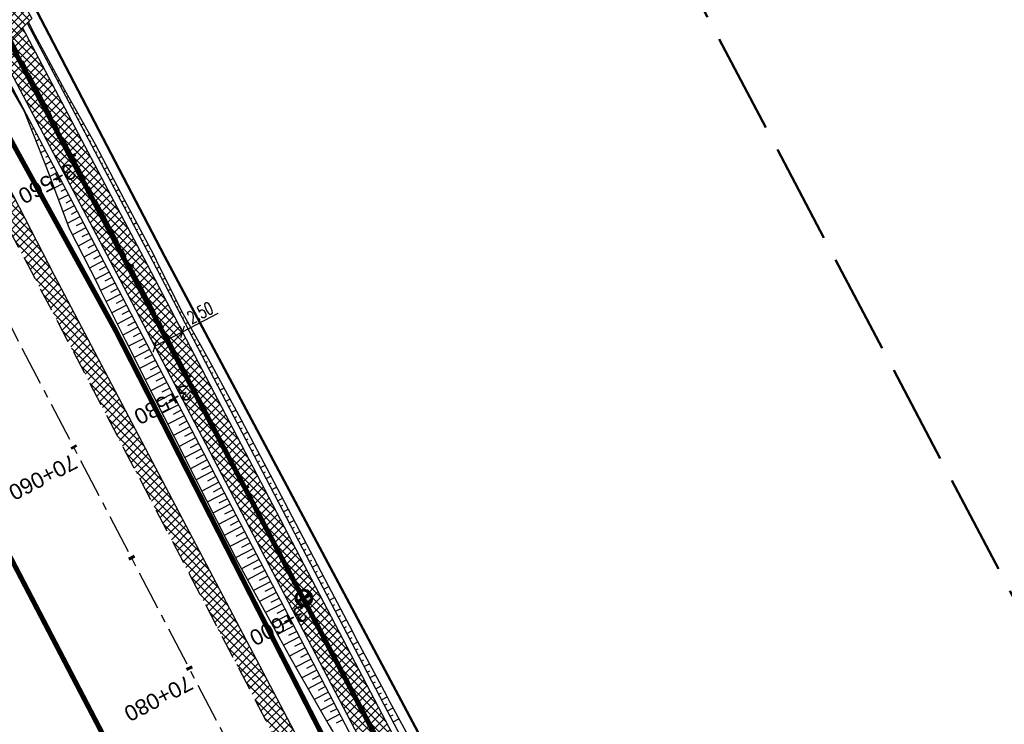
# Model space of a CAD drawing. Header units: metres. Extents: x 7529615 to 7533751, y 5721195 to 5727898.
# Tile 25 of 138: x 7531371 to 7531450, y 5724609 to 5724665. Entities that reach past the tile are written whole.
import ezdxf

# ---------------------------------------------------------------- set-up
doc = ezdxf.new("R2010")
doc.units = ezdxf.units.M
doc.header["$PDMODE"] = 1
doc.header["$PDSIZE"] = 0.3
for name, pattern in [('CENTER', [50.8, 31.75, -6.35, 6.35, -6.35]), ('CENTER2', [28.575, 19.05, -3.175, 3.175, -3.175]), ('HIDDEN', [9.525, 6.35, -3.175]), ('L_0_09', [2.5, 2, -0.5])]:
    doc.linetypes.add(name, pattern=pattern)
for name, color, linetype in [('C-DROGI-SYTUACJA-ETYKIETY', 7, 'Continuous'), ('D-hatch-pobocza', 131, 'Continuous'), ('D-hatch-zjazdy-BA', 244, 'Continuous'), ('D-pobocza', 60, 'Continuous'), ('D-rowy', 160, 'Continuous'), ('D-skarpa', 2, 'Continuous'), ('D-skarpa-kreskowanie', 2, 'Continuous'), ('D-wymiary', 1, 'Continuous')]:
    doc.layers.add(name, color=color, linetype=linetype)
for name, color, linetype, lineweight, true_color in [('D-hatch-ciag-pieszo-rowerowy', 7, 'Continuous', 13, 0xff9f80), ('D-linia-podzialowa-ZRID', 7, 'Continuous', 50, 0x40ff00), ('zakres-mdcp', 7, 'L_0_09', 50, 0xff05ff)]:
    doc.layers.add(name, color=color, linetype=linetype, lineweight=lineweight, true_color=true_color)
for name, color, linetype, lineweight in [('D-krawędzie', 3, 'Continuous', 30), ('D-obrzeża', 2, 'Continuous', 30), ('D-oś', 2, 'CENTER', 30), ('D-pas-drogowy', 7, 'HIDDEN', 50), ('D-zjazdy', 202, 'Continuous', 30)]:
    doc.layers.add(name, color=color, linetype=linetype, lineweight=lineweight)
doc.layers.add('poprzeczki', color=7, linetype='Continuous', true_color=0x0000c7)
doc.styles.add('DIMTEXT', font='simplex.shx', dxfattribs={"width": 0.7})
doc.styles.get("Standard").update_dxf_attribs({"font": 'arial.ttf'})
doc.dimstyles.new('500', dxfattribs={"dimtxt": 1, "dimasz": 0.7, "dimexe": 0.2, "dimexo": 0.5, "dimgap": 0.2, "dimtad": 1, "dimrnd": 0.005, "dimzin": 0, "dimdsep": 46, "dimtxsty": 'DIMTEXT', "dimblk": 'ARCHTICK', "dimcen": 0, "dimclrd": 256, "dimclre": 256, "dimclrt": 2, "dimadec": 5, "dimazin": 0, "dimtfac": 1, "dimtofl": 0, "dimtmove": 0, "dimatfit": 3, "dimfxl": 1, "dimtolj": 1, "dimtzin": 0, "dimlwd": -1, "dimlwe": -1, "dimarcsym": 0})
pattern_1 = [(45, (0.88535, 0.46493), (-0.33675960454, 0.33675960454), []), (135, (0.88535, 0.46493), (-0.33675960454, -0.33675960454), [])]

# ---------------------------------------------------------------- blocks, each defined once
blk = doc.blocks.new('AeccTickLine')
at = {"color": 0, "linetype": 'ByBlock', "lineweight": -2}
blk.add_line((0, 1), (0, -1), dxfattribs=at)
blk = doc.blocks.new('_ArchTick')
at = {"color": 0, "linetype": 'ByBlock', "const_width": 0.15}
blk.add_lwpolyline([(-0.5, -0.5), (0.5, 0.5)], dxfattribs=at)
blk = doc.blocks.new('*D94')
at = {"layer": 'D-wymiary', "linetype": 'ByBlock', "transparency": 16777216}
for p, q in [((7531383.977, 5724640.032), (7531386.843, 5724641.529)), ((7531383.745, 5724640.476), (7531383.884, 5724640.21)), ((7531381.761, 5724638.875), (7531383.977, 5724640.032)), ((7531381.529, 5724639.318), (7531381.668, 5724639.052))]:
    blk.add_line(p, q, dxfattribs=at)
at = {"layer": 'Defpoints', "color": 0, "linetype": 'ByBlock', "transparency": 16777216}
for p in [(7531383.977, 5724640.032), (7531383.977, 5724640.032), (7531381.761, 5724638.875)]:
    blk.add_point(p, dxfattribs=at)
at = {"layer": 'D-wymiary', "linetype": 'ByBlock', "transparency": 16777216, "xscale": 0.6999999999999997, "yscale": 0.6999999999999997, "zscale": 0.6999999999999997}
for p, rotation in [((7531383.977, 5724640.032), 27.57609686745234), ((7531381.761, 5724638.875), 207.5760968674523)]:
    blk.add_blockref('_ArchTick', p, dxfattribs=dict(at, rotation=rotation))
at = {"layer": 'D-wymiary', "color": 2, "linetype": 'ByBlock', "transparency": 16777216, "insert": (7531385.396, 5724641.563), "char_height": 1, "attachment_point": 5, "rotation": 27.5761, "style": 'DIMTEXT'}
blk.add_mtext('\\A1;2.50', dxfattribs=at)
blk = doc.blocks.new('kilometraz')
at = {"linetype": 'ByBlock', "lineweight": -2}
blk.add_hatch(color=0, dxfattribs=at).paths.add_polyline_path([(0, -0.28125, 0.41421356), (0.28125, 0, 0.41421356), (0, 0.28125)])
at = {"color": 0, "linetype": 'ByBlock', "lineweight": -2}
blk.add_line((0, 0.28125), (0, -0.28125), dxfattribs=at)
blk.add_circle((0, 0), 0.28125, dxfattribs=at)

msp = doc.modelspace()

# ---------------------------------------------------------------- hatches: boundary and pattern name
at = {"layer": 'D-hatch-ciag-pieszo-rowerowy'}
h = msp.add_hatch(dxfattribs=at)
h.set_pattern_fill('ANSI37', color=256, scale=0.15, style=0)
h.set_pattern_definition(pattern_1)
h.paths.add_polyline_path([(7531426.003, 5724559.81), (7531399.692, 5724609.942), (7531381.172, 5724645.403), (7531371.149, 5724664.426), (7531369.294, 5724662.583), (7531378.958, 5724644.242), (7531397.477, 5724608.783), (7531423.79, 5724558.646), (7531445.036, 5724518.378), (7531473.71, 5724463.87), (7531482.589, 5724446.952), (7531484.87, 5724447.986), (7531475.922, 5724465.034), (7531447.248, 5724519.543)])
at = {"layer": 'D-hatch-pobocza'}
h = msp.add_hatch(dxfattribs=at)
h.set_pattern_fill('ANSI37', color=256, scale=0.15, style=0)
h.set_pattern_definition([(45, (0, 0), (-0.33675960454, 0.33675960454), []), (135, (0, 0), (-0.33675960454, -0.33675960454), [])])
h.paths.add_polyline_path([(7531410.67, 5724574.2), (7531398.06, 5724598.28), (7531373.71, 5724644.55), (7531366.184, 5724659.134), (7531365.969, 5724658.886), (7531365.498, 5724656.917), (7531373.645, 5724641.454), (7531392.162, 5724605.999), (7531418.48, 5724555.853), (7531439.727, 5724515.582), (7531476.36, 5724446.19), (7531478.829, 5724445.626), (7531467.27, 5724466.87), (7531457.65, 5724485.09), (7531437.94, 5724521.98), (7531423.89, 5724548.61)])
at = {"layer": 'D-hatch-zjazdy-BA'}
h = msp.add_hatch(dxfattribs=at)
h.set_pattern_fill('ANSI37', color=256, scale=0.15, style=0)
h.set_pattern_definition(pattern_1)
h.paths.add_polyline_path([(7531369.294, 5724662.583), (7531371.881, 5724665.153), (7531370.201, 5724668.22), (7531367.377, 5724666.221)])

# ---------------------------------------------------------------- linework, layer by layer
at = {"layer": 'D-krawędzie', "linetype": 'HIDDEN', "ltscale": 0.3, "flags": 128}
msp.add_lwpolyline([(7530572.01, 5726166.06), (7530620.381, 5726072.761), (7530641.555, 5726032.008), (7530660.961, 5725995.07), (7530689.128, 5725941.54), (7530707.336, 5725907.032), (7530725.256, 5725873.093), (7530743.97, 5725837.654), (7530770.527, 5725787.119), (7530787.864, 5725754.267), (7530809.898, 5725712.542), (7530824.739, 5725684.389), (7530840.856, 5725653.693), (7530860.675, 5725616.154), (7530865.283, 5725607.394), (7530878.05, 5725583.08), (7530918.172, 5725507.178), (7530950.163, 5725446.305), (7530993.419, 5725364.265), (7531022.766, 5725308.719), (7531053.81, 5725249.872), (7531081.166, 5725197.875), (7531103.902, 5725154.541), (7531128.123, 5725108.448), (7531149.3, 5725068.25), (7531167.38, 5725033.767), (7531197.165, 5724976.988), (7531228.151, 5724918.034), (7531253.153, 5724870.491), (7531286.796, 5724806.654), (7531306.74, 5724768.665), (7531335.094, 5724714.652), (7531357.319, 5724672.439), (7531373.645, 5724641.454), (7531392.162, 5724605.999), (7531418.48, 5724555.853), (7531439.727, 5724515.582), (7531468.399, 5724461.077), (7531491.782, 5724416.528), (7531531.99, 5724339.833), (7531557.227, 5724291.659), (7531569.852, 5724267.577), (7531591.376, 5724226.548), (7531610.004, 5724191.103), (7531616.883, 5724177.999), (7531629.985, 5724153.025), (7531641.007, 5724132.022), (7531664.906, 5724087.617), (7531677.644, 5724064.786), (7531683.112, 5724054.988), (7531686.753, 5724048.18), (7531695.448, 5724031.697), (7531703.749, 5724015.917), (7531709.214, 5724005.514), (7531719.389, 5723986.147), (7531726.295, 5723973), (7531732.741, 5723960.736), (7531735.13, 5723956.19)], dxfattribs=at)
at = {"layer": 'D-linia-podzialowa-ZRID', "color": 12, "ltscale": 15, "true_color": 0xc70000}
msp.add_lwpolyline([(7531170.59, 5725055.606), (7531170.59, 5725055.606), (7531173.733, 5725044.081), (7531215.342, 5724964.86), (7531238.054, 5724921.685), (7531262.39, 5724875.283), (7531295.587, 5724811.266), (7531348.488, 5724712.363), (7531363.741, 5724682.684), (7531366.987, 5724675.865), (7531382.541, 5724646.111), (7531401.299, 5724610.875), (7531428.965, 5724558.862), (7531449.111, 5724520.398), (7531477.293, 5724465.831), (7531500.996, 5724421.113), (7531512.122, 5724400.549), (7531513.782, 5724396.757), (7531513.782, 5724396.757)], dxfattribs=at)
at = {"layer": 'D-obrzeża'}
msp.add_lwpolyline([(7531162.547, 5725061.318), (7531165.882, 5725054.959, -0.068574), (7531167.27, 5725051.106), (7531167.915, 5725048.068, 0.068789), (7531170.704, 5725040.34), (7531202.515, 5724979.795), (7531233.696, 5724920.95), (7531258.824, 5724873.473), (7531292.225, 5724809.507), (7531312.052, 5724771.454), (7531340.423, 5724719.339, -0.00902), (7531345.426, 5724709.741), (7531362.629, 5724675.233), (7531378.958, 5724644.242), (7531397.477, 5724608.783), (7531423.79, 5724558.646), (7531445.036, 5724518.378), (7531473.71, 5724463.87), (7531497.095, 5724419.316), (7531505.905, 5724402.511, -0.033171), (7531508.586, 5724396.451), (7531511.248, 5724389.164)], format="xyb", dxfattribs=at)
msp.add_lwpolyline([(7531484.87, 5724447.986), (7531475.922, 5724465.034), (7531447.248, 5724519.543), (7531426.003, 5724559.81), (7531399.692, 5724609.942), (7531381.172, 5724645.403), (7531371.149, 5724664.426)], dxfattribs=at)
at = {"layer": 'D-oś', "linetype": 'CENTER2', "lineweight": 35, "ltscale": 0.2}
msp.add_lwpolyline([(7531156.869, 5725074.83), (7531166.993, 5725055.55, -0.068732), (7531168.479, 5725051.432), (7531169.1, 5725048.503, 0.068783), (7531171.89, 5725040.776), (7531203.621, 5724980.378), (7531234.8, 5724921.535), (7531259.931, 5724874.055), (7531293.333, 5724810.086), (7531313.16, 5724772.033), (7531341.529, 5724719.923, -0.009023), (7531346.533, 5724710.322), (7531363.735, 5724675.815), (7531380.065, 5724644.823), (7531398.584, 5724609.363), (7531424.897, 5724559.228), (7531446.142, 5724518.961), (7531474.816, 5724464.452), (7531498.201, 5724419.897)], format="xyb", dxfattribs=at)
at = {"layer": 'D-oś', "ltscale": 0.1}
msp.add_lwpolyline([(7531488.683, 5724414.901), (7531465.302, 5724459.448), (7531436.63, 5724513.951), (7531415.383, 5724554.223), (7531389.061, 5724604.375), (7531370.545, 5724639.828), (7531354.222, 5724670.808), (7531331.996, 5724713.024), (7531303.641, 5724767.038), (7531283.699, 5724805.024), (7531250.055, 5724868.862), (7531225.053, 5724916.406), (7531194.065, 5724975.362), (7531164.28, 5725032.142), (7531146.202, 5725066.622)], dxfattribs=at)
at = {"layer": 'D-pas-drogowy', "ltscale": 0.2, "flags": 128}
msp.add_lwpolyline([(7531633.019, 5724182.834, 0.4, 0.4, 0), (7531617.559, 5724211.608, 0.4, 0.4, 0), (7531566.784, 5724302.736, 0.4, 0.4, 0), (7531538.419, 5724356.47, 0.4, 0.4, 0), (7531526.32, 5724379.39, 0.4, 0.4, 0), (7531516.102, 5724393.607, 0.4, 0.4, 0.001485), (7531513.78, 5724396.838, 0.4, 0.4, 0), (7531501.87, 5724413.41, 0.4, 0.4, 0), (7531474.926, 5724464.508, 0.4, 0.4, 0), (7531446.2, 5724518.992, 0.4, 0.4, 0), (7531424.962, 5724559.262, 0.4, 0.4, 0), (7531398.444, 5724609.566, 0.4, 0.4, 0), (7531379.647, 5724645.216, 0.4, 0.4, 0), (7531365.23, 5724672.56, 0.4, 0.4, 0), (7531341.306, 5724717.915, 0.4, 0.4, 0), (7531312.9, 5724771.789, 0.4, 0.4, 0), (7531292.591, 5724810.307, 0.4, 0.4, 0), (7531259.392, 5724873.271, 0.4, 0.4, 0), (7531233.74, 5724921.923, 0.4, 0.4, 0), (7531203.073, 5724980.092, 0.4, 0.4, 0), (7531173.471, 5725036.225, 0.4, 0.4, 0), (7531168.27, 5725046.09, 0.4, 0.4, 0), (7531172.29, 5725062.58, 0.4, 0.4, 0), (7531166.31, 5725074.58, 0.4, 0.4, 0), (7531150.32, 5725079.6, 0.4, 0.4, 0), (7531141.5, 5725096.43, 0.4, 0.4, 0), (7531109.312, 5725157.814, 0.4, 0.4, 0), (7531086.641, 5725201.048, 0.4, 0.4, 0), (7531059.198, 5725253.384, 0.4, 0.4, 0), (7531028.207, 5725312.489, 0.4, 0.4, 0), (7530999.105, 5725367.99, 0.4, 0.4, 0), (7530956.248, 5725449.725, 0.4, 0.4, 0), (7530924.398, 5725510.464, 0.4, 0.4, 0), (7530897.51, 5725561.74, 0.4, 0.4, 0), (7530894.46, 5725566.14, 0.4, 0.4, 0), (7530892.16, 5725570.49, 0.4, 0.4, 0), (7530869.363, 5725613.307, 0.4, 0.4, 0), (7530861.694, 5725627.705, 0.4, 0.4, 0), (7530852.74, 5725644.52, 0.4, 0.4, 0), (7530831.51, 5725684.2, 0.4, 0.4, 0), (7530811.13, 5725722.52, 0.4, 0.4, 0), (7530792.348, 5725757.941, 0.4, 0.4, 0), (7530768.03, 5725803.8, 0.4, 0.4, 0), (7530748.769, 5725840.179, 0.4, 0.4, 0), (7530727.7, 5725879.97, 0.4, 0.4, 0), (7530712.098, 5725909.545, 0.4, 0.4, 0), (7530693.644, 5725944.645, 0.4, 0.4, 0), (7530665.702, 5725997.539, 0.4, 0.4, 0), (7530641.76, 5726042.88, 0.4, 0.4, 0), (7530616.5, 5726091.48, 0.4, 0.4, 0), (7530604.628, 5726114.32, 0.4, 0.4, -0.007763), (7530602.5, 5726118.43, 0.4, 0.4, 0), (7530603.992, 5726123.395, 0.4, 0.4, 0), (7530606.53, 5726131.84, 0.4, 0.4, 0), (7530603.27, 5726136.83, 0.4, 0.4, 0), (7530593.776, 5726151.369, 0.4, 0.4, 0), (7530590.203, 5726156.84, 0.4, 0.4, 0), (7530583.3, 5726167.41, 0.4, 0.4, 0), (7530580.578, 5726170.428, 0.4, 0.4, 0), (7530575.85, 5726175.67, 0.4, 0.4, 0), (7530569.01, 5726186.66, 0.4, 0.4, 0), (7530562.555, 5726199.189, 0.4, 0.4, 0), (7530555.67, 5726211.39, 0.4, 0.4, 0), (7530548.29, 5726224.23, 0.4, 0.4, 0), (7530540.58, 5726237.71, 0.4, 0.4, 0), (7530532.68, 5726252.65, 0.4, 0.4, 0), (7530524.06, 5726269.35, 0.4, 0.4, 0), (7530502.82, 5726309.91, 0.4, 0.4, 0), (7530488.83, 5726336.63, 0.4, 0.4, 0), (7530466.03, 5726380.16, 0.4, 0.4, 0), (7530438.47, 5726432.77, 0.4, 0.4, 0), (7530424.53, 5726459.09, 0.4, 0.4, 0), (7530401.63, 5726502.97, 0.4, 0.4, 0), (7530383.38, 5726538.06, 0.4, 0.4, 0), (7530353.97, 5726593.52, 0.4, 0.4, 0), (7530338.47, 5726622.74, 0.4, 0.4, 0), (7530322.01, 5726653.88, 0.4, 0.4, 0), (7530297.54, 5726700.33, 0.4, 0.4, 0), (7530287.38, 5726719.6, 0.4, 0.4, 0), (7530285.95, 5726722.316, 0.4, 0.4, 0), (7530280.26, 5726733.12, 0.4, 0.4, 0), (7530266.73, 5726758.74, 0.4, 0.4, 0), (7530260.42, 5726770.47, 0.4, 0.4, 0), (7530253.25, 5726783.82, 0.4, 0.4, 0), (7530244.95, 5726799.33, 0.4, 0.4, 0), (7530239.39, 5726808.49, 0.4, 0.4, 0), (7530238.29, 5726807.9, 0.4, 0.4, 0), (7530218.11, 5726850.67, 0.4, 0.4, 0), (7530175.907, 5726928.168, 0.4, 0.4, 0), (7530096.68, 5727076.15, 0.4, 0.4, 0), (7530094.68, 5727079.89, 0.4, 0.4, 0), (7530064.597, 5727135.523, 0.4, 0.4, 0), (7530046.731, 5727168.892, 0.4, 0.4, 0), (7530025.803, 5727208.461, 0.4, 0.4, 0), (7530012.847, 5727232.979, 0.4, 0.4, 0), (7529994.15, 5727268.45, 0.4, 0.4, 0), (7529981.671, 5727291.93, 0.4, 0.4, 0), (7529949.89, 5727351.73, 0.4, 0.4, 0), (7529924.75, 5727399.03, 0.4, 0.4, 0), (7529915.516, 5727417.1, 0.4, 0.4, 0), (7529885.83, 5727475.19, 0.4, 0.4, 0), (7529862.56, 5727519.97, 0.4, 0.4, 0), (7529852.985, 5727538.191, 0.4, 0.4, 0), (7529836.513, 5727569.511, 0.4, 0.4, 0), (7529815.369, 5727609.141, 0.4, 0.4, 0), (7529792.795, 5727651.247, 0.4, 0.4, 0), (7529774.199, 5727685.858, 0.4, 0.4, 0), (7529746.966, 5727736.059, 0.4, 0.4, 0), (7529733.92, 5727757.62, 0.4, 0.4, 0), (7529708.607, 5727806.389, 0.4, 0.4, 0), (7529688.492, 5727796.345, 0.4, 0.4, 0), (7529723.55, 5727729.88, 0.4, 0.4, 0), (7529725.42, 5727730.2, 0.4, 0.4, 0), (7529735.38, 5727711.28, 0.4, 0.4, 0), (7529739.21, 5727707.77, 0.4, 0.4, 0), (7529753.31, 5727681.13, 0.4, 0.4, 0), (7529755.178, 5727682.114, 0.4, 0.4, 0), (7529792.102, 5727611.923, 0.4, 0.4, 0), (7529811.741, 5727574.662, 0.4, 0.4, 0), (7529835.194, 5727530.193, 0.4, 0.4, 0), (7529857.56, 5727487.787, 0.4, 0.4, 0), (7529875.155, 5727454.426, 0.4, 0.4, 0), (7529890.63, 5727425.131, 0.4, 0.4, 0), (7529900.671, 5727406.159, 0.4, 0.4, 0), (7529953.284, 5727306.747, 0.4, 0.4, 0), (7529983.208, 5727250.207, 0.4, 0.4, 0), (7530015.379, 5727189.42, 0.4, 0.4, 0), (7530062.319, 5727099.625, 0.4, 0.4, 0), (7530100.06, 5727027.16, 0.4, 0.4, 0), (7530105.06, 5727018.32, 0.4, 0.4, 0), (7530143.175, 5726945.066, 0.4, 0.4, 0), (7530170.547, 5726892.961, 0.4, 0.4, 0), (7530195.92, 5726850.75, 0.4, 0.4, 0), (7530194.71, 5726849.15, 0.4, 0.4, 0), (7530197.22, 5726845.06, 0.4, 0.4, 0), (7530254.03, 5726738.21, 0.4, 0.4, 0), (7530261.371, 5726724.163, 0.4, 0.4, 0), (7530281.54, 5726685.57, 0.4, 0.4, 0), (7530289.214, 5726671.967, 0.4, 0.4, 0), (7530300.51, 5726651.778, 0.4, 0.4, 0), (7530303.939, 5726645.168, 0.4, 0.4, 0), (7530334.708, 5726583.665, 0.4, 0.4, 0), (7530397.759, 5726458.5, 0.4, 0.4, 0), (7530450.41, 5726357.28, 0.4, 0.4, 0), (7530482.4, 5726303.41, 0.4, 0.4, 0), (7530483.688, 5726301.003, 0.4, 0.4, 0), (7530491.35, 5726283.94, 0.4, 0.4, 0), (7530512.67, 5726243.78, 0.4, 0.4, 0), (7530529.43, 5726209.46, 0.4, 0.4, 0), (7530571.29, 5726130.56, 0.4, 0.4, 0), (7530581.28, 5726107.21, 0.4, 0.4, 0), (7530591.16, 5726088.44, 0.4, 0.4, 0), (7530597.42, 5726080.68, 0.4, 0.4, 0), (7530607.21, 5726063.51, 0.4, 0.4, 0), (7530610.82, 5726061.93, 0.4, 0.4, 0), (7530634.935, 5726016.147, 0.4, 0.4, 0), (7530642.914, 5726001.078, 0.4, 0.4, 0), (7530695.12, 5725902.09, 0.4, 0.4, 0), (7530708.718, 5725876.303, 0.4, 0.4, 0), (7530755.54, 5725787.51, 0.4, 0.4, 0), (7530802.56, 5725694.925, 0.4, 0.4, 0), (7530840.085, 5725624.059, 0.4, 0.4, 0), (7530865.243, 5725577.494, 0.4, 0.4, 0), (7530914.557, 5725484.684, 0.4, 0.4, 0), (7530964.182, 5725390.836, 0.4, 0.4, 0), (7531008.007, 5725307.954, 0.4, 0.4, 0), (7531059.253, 5725211.041, 0.4, 0.4, 0), (7531127.66, 5725081.67, 0.4, 0.4, 0), (7531345.12, 5724669.94, 0.4, 0.4, 0), (7531388.464, 5724586.93, 0.4, 0.4, 0), (7531412.35, 5724541.183, 0.4, 0.4, 0), (7531482.09, 5724407.62, 0.4, 0.4, 0), (7531504.02, 5724366.79, 0.4, 0.4, 0), (7531519.374, 5724337.52, 0.4, 0.4, 0), (7531563.749, 5724252.932, 0.4, 0.4, 0), (7531602.175, 5724179.681, 0.4, 0.4, 0), (7531619.177, 5724147.204, 0.4, 0.4, 0), (7531625.038, 5724135.635, 0.4, 0.4, 0), (7531656.796, 5724073.316, 0.4, 0.4, 0), (7531675.12, 5724037.36, 0.4, 0.4, 0), (7531682.71, 5724022.92, 0.4, 0.4, 0), (7531705.565, 5723979.811, 0.4, 0.4, 0), (7531736.606, 5723921.262, 0.4, 0.4, 0), (7531750.46, 5723895.13, 0.4, 0.4, 0), (7531740.77, 5723886.56, 0.4, 0.4, 0), (7531732.86, 5723885, 0.4, 0.4, 0), (7531722.18, 5723887.77, 0.4, 0.4, 0), (7531729.87, 5723862.17, 0.4, 0.4, 0), (7531742.92, 5723861.93, 0.4, 0.4, 0), (7531763.71, 5723859.52, 0.4, 0.4, 0), (7531768.42, 5723854.12, 0.4, 0.4, 0), (7531787.42, 5723817.97, 0.4, 0.4, 0), (7531795.57, 5723809.82, 0.4, 0.4, 0), (7531816.347, 5723819.85, 0.4, 0.4, 0), (7531816.347, 5723819.85, 0.4, 0.4, 0), (7531805.06, 5723843.23, 0.4, 0.4, 0), (7531803.61, 5723886.23, 0.4, 0.4, 0), (7531803.61, 5723886.23, 0.4, 0.4, 0), (7531780.08, 5723929.25, 0.4, 0.4, 0), (7531758.69, 5723936.76, 0.4, 0.4, 0), (7531749.359, 5723946.412, 0.4, 0.4, 0), (7531742.71, 5723953.29, 0.4, 0.4, 0), (7531735.177, 5723967.878, 0.4, 0.4, 0), (7531722.37, 5723992.68, 0.4, 0.4, 0), (7531705.042, 5724030.886, 0.4, 0.4, 0), (7531699.47, 5724043.17, 0.4, 0.4, 0), (7531692.69, 5724058.11, 0.4, 0.4, 0), (7531679.672, 5724084.017, 0.4, 0.4, 0), (7531674.55, 5724094.21, 0.4, 0.4, 0), (7531666.633, 5724114.003, 0.4, 0.4, 0), (7531649, 5724153.82, 0.4, 0.4, 0), (7531641.49, 5724149.34, 0.4, 0.4, 0), (7531626.04, 5724179.34, 0.4, 0.4, 0), (7531633.03, 5724182.84, 0, 0, 0)], format="xyseb", dxfattribs=at)
at = {"layer": 'D-pobocza'}
for points in [[(7531485.326, 5724448.193), (7531476.365, 5724465.266), (7531447.69, 5724519.776), (7531426.445, 5724560.043), (7531400.135, 5724610.174), (7531381.615, 5724645.636), (7531371.52, 5724664.794)], [(7531369.222, 5724661.648), (7531378.515, 5724644.01), (7531397.034, 5724608.551), (7531423.348, 5724558.413), (7531444.594, 5724518.145), (7531473.267, 5724463.637), (7531482.133, 5724446.746)], [(7531478.829, 5724445.626), (7531467.27, 5724466.87), (7531457.65, 5724485.09), (7531437.94, 5724521.98), (7531423.89, 5724548.61), (7531410.67, 5724574.2), (7531398.06, 5724598.28), (7531373.71, 5724644.55), (7531366.184, 5724659.134)]]:
    msp.add_lwpolyline(points, dxfattribs=at)
at = {"layer": 'D-rowy', "linetype": 'HIDDEN', "ltscale": 0.1, "const_width": 0.4, "flags": 128}
msp.add_lwpolyline([(7531506.121, 5724397.133), (7531489.191, 5724429.341), (7531483.4, 5724440.512), (7531478.412, 5724450.147), (7531462.901, 5724479.304), (7531434.633, 5724532.162), (7531396.749, 5724604.645), (7531378.596, 5724640.173), (7531368.21, 5724659.05), (7531363.9, 5724666.92), (7531355.877, 5724682.662), (7531338.033, 5724716.835), (7531309.902, 5724770.333), (7531304.158, 5724781.147), (7531299.737, 5724789.052), (7531294.93, 5724798.468), (7531279.862, 5724827.641), (7531247.715, 5724888.417), (7531220.373, 5724940.873), (7531195.514, 5724987.527), (7531168.706, 5725038.836), (7531161.296, 5725053.455), (7531161.296, 5725053.455)], dxfattribs=at)
at = {"layer": 'D-skarpa', "linetype": 'Continuous'}
for points in [[(7531371.604, 5724664.878), (7531372.131, 5724663.834), (7531374.525, 5724659.444), (7531376.96, 5724655.075), (7531379.292, 5724650.653), (7531381.638, 5724646.237), (7531381.871, 5724645.774), (7531383.877, 5724641.757), (7531386.306, 5724637.385), (7531388.668, 5724632.977), (7531391.012, 5724628.561), (7531393.326, 5724624.129), (7531395.658, 5724619.706), (7531397.358, 5724616.464), (7531397.975, 5724615.275), (7531400.338, 5724610.868), (7531400.586, 5724610.408), (7531402.713, 5724606.473)], [(7531368.751, 5724662.044), (7531371.277, 5724657.732), (7531373.117, 5724653.05), (7531374.88, 5724648.328), (7531377.146, 5724643.87), (7531377.378, 5724643.407), (7531379.373, 5724639.405), (7531381.621, 5724634.938), (7531388.414, 5724621.563), (7531390.816, 5724617.177), (7531392.586, 5724613.972), (7531393.249, 5724612.807), (7531395.735, 5724608.464), (7531395.995, 5724608.01), (7531398.251, 5724604.131), (7531400.767, 5724599.805), (7531403.198, 5724595.434), (7531412.737, 5724577.853), (7531415.022, 5724573.406), (7531422.697, 5724558.074), (7531423.974, 5724555.51)]]:
    msp.add_lwpolyline(points, dxfattribs=at)
at = {"layer": 'D-skarpa-kreskowanie', "linetype": 'Continuous'}
for p, q in [((7531371.868, 5724664.133, 109.055), (7531371.912, 5724664.156, 109.022)), ((7531372.101, 5724663.691, 109.056), (7531372.185, 5724663.735, 108.993)), ((7531372.334, 5724663.249, 109.057), (7531372.38, 5724663.272, 109.023)), ((7531372.567, 5724662.806, 109.058), (7531372.664, 5724662.857, 108.985)), ((7531372.801, 5724662.364, 109.059), (7531372.852, 5724662.391, 109.02)), ((7531373.034, 5724661.921, 109.06), (7531373.143, 5724661.979, 108.978)), ((7531373.267, 5724661.479, 109.061), (7531373.324, 5724661.51, 109.017)), ((7531373.5, 5724661.037, 109.062), (7531373.622, 5724661.101, 108.97)), ((7531373.733, 5724660.594, 109.063), (7531373.797, 5724660.628, 109.014)), ((7531373.966, 5724660.152, 109.064), (7531374.1, 5724660.223, 108.962)), ((7531374.199, 5724659.71, 109.064), (7531374.269, 5724659.747, 109.011)), ((7531374.432, 5724659.267, 109.065), (7531374.58, 5724659.345, 108.954)), ((7531374.665, 5724658.825, 109.066), (7531374.744, 5724658.867, 109.007)), ((7531374.898, 5724658.383, 109.067), (7531375.067, 5724658.472, 108.94)), ((7531371.069, 5724658.087, 108.952), (7531371.091, 5724658.099, 108.934)), ((7531371.324, 5724657.657, 108.935), (7531371.317, 5724657.653, 108.934)), ((7531375.131, 5724657.94, 109.068), (7531375.221, 5724657.988, 109.001)), ((7531375.364, 5724657.498, 109.069), (7531375.554, 5724657.598, 108.926)), ((7531371.557, 5724657.215, 108.936), (7531371.493, 5724657.181, 108.897)), ((7531371.791, 5724656.772, 108.937), (7531371.734, 5724656.743, 108.898)), ((7531375.597, 5724657.056, 109.07), (7531375.698, 5724657.108, 108.995)), ((7531375.831, 5724656.613, 109.071), (7531376.041, 5724656.724, 108.912)), ((7531372.024, 5724656.33, 108.938), (7531371.861, 5724656.245, 108.823)), ((7531376.064, 5724656.171, 109.072), (7531376.174, 5724656.229, 108.989)), ((7531372.257, 5724655.888, 108.939), (7531372.151, 5724655.832, 108.862)), ((7531372.49, 5724655.445, 108.94), (7531372.229, 5724655.308, 108.749)), ((7531376.297, 5724655.729, 109.073), (7531376.528, 5724655.851, 108.898)), ((7531376.53, 5724655.286, 109.074), (7531376.651, 5724655.35, 108.983)), ((7531372.723, 5724655.003, 108.941), (7531372.568, 5724654.921, 108.826)), ((7531372.956, 5724654.561, 108.942), (7531372.597, 5724654.372, 108.675)), ((7531376.763, 5724654.844, 109.075), (7531377.013, 5724654.976, 108.886)), ((7531376.996, 5724654.401, 109.076), (7531377.121, 5724654.467, 108.981)), ((7531373.422, 5724653.676, 108.944), (7531372.966, 5724653.435, 108.601)), ((7531373.189, 5724654.118, 108.943), (7531372.985, 5724654.011, 108.79)), ((7531377.229, 5724653.959, 109.077), (7531377.479, 5724654.091, 108.888)), ((7531377.462, 5724653.517, 109.078), (7531377.587, 5724653.583, 108.983)), ((7531373.888, 5724652.791, 108.946), (7531373.324, 5724652.494, 108.521)), ((7531373.655, 5724653.234, 108.945), (7531373.402, 5724653.1, 108.754)), ((7531377.695, 5724653.074, 109.079), (7531377.946, 5724653.206, 108.89)), ((7531374.121, 5724652.349, 108.947), (7531373.811, 5724652.185, 108.713)), ((7531377.928, 5724652.632, 109.08), (7531378.054, 5724652.698, 108.985)), ((7531378.161, 5724652.19, 109.08), (7531378.412, 5724652.322, 108.891)), ((7531374.354, 5724651.907, 108.948), (7531373.677, 5724651.55, 108.437)), ((7531374.587, 5724651.464, 108.949), (7531374.22, 5724651.271, 108.672)), ((7531378.394, 5724651.747, 109.081), (7531378.52, 5724651.814, 108.987)), ((7531378.627, 5724651.305, 109.082), (7531378.879, 5724651.437, 108.893)), ((7531374.821, 5724651.022, 108.95), (7531374.03, 5724650.605, 108.353)), ((7531375.054, 5724650.579, 108.95), (7531374.63, 5724650.356, 108.631)), ((7531378.861, 5724650.863, 109.083), (7531378.986, 5724650.929, 108.989)), ((7531379.094, 5724650.42, 109.084), (7531379.345, 5724650.553, 108.895)), ((7531375.287, 5724650.137, 108.951), (7531374.382, 5724649.66, 108.27)), ((7531375.52, 5724649.695, 108.952), (7531375.039, 5724649.441, 108.59)), ((7531379.327, 5724649.978, 109.085), (7531379.453, 5724650.045, 108.99)), ((7531379.56, 5724649.536, 109.086), (7531379.814, 5724649.67, 108.894)), ((7531375.753, 5724649.252, 108.953), (7531374.735, 5724648.716, 108.186)), ((7531375.986, 5724648.81, 108.954), (7531375.453, 5724648.529, 108.553)), ((7531379.793, 5724649.093, 109.087), (7531379.921, 5724649.161, 108.991)), ((7531376.219, 5724648.368, 108.955), (7531375.147, 5724647.803, 108.147)), ((7531380.026, 5724648.651, 109.088), (7531380.284, 5724648.787, 108.894)), ((7531380.259, 5724648.209, 109.089), (7531380.389, 5724648.277, 108.991)), ((7531376.685, 5724647.483, 108.957), (7531375.6, 5724646.911, 108.139)), ((7531376.452, 5724647.925, 108.956), (7531375.913, 5724647.641, 108.55)), ((7531380.492, 5724647.766, 109.09), (7531380.753, 5724647.903, 108.894)), ((7531380.725, 5724647.324, 109.091), (7531380.856, 5724647.393, 108.992)), ((7531377.151, 5724646.598, 108.959), (7531376.053, 5724646.02, 108.131)), ((7531376.918, 5724647.041, 108.958), (7531376.372, 5724646.753, 108.547)), ((7531380.958, 5724646.881, 109.092), (7531381.222, 5724647.02, 108.893)), ((7531381.191, 5724646.439, 109.093), (7531381.324, 5724646.509, 108.993)), ((7531377.617, 5724645.714, 108.961), (7531376.506, 5724645.128, 108.123)), ((7531377.384, 5724646.156, 108.96), (7531376.832, 5724645.865, 108.544)), ((7531381.424, 5724645.997, 109.094), (7531381.689, 5724646.136, 108.895)), ((7531377.851, 5724645.271, 108.962), (7531377.292, 5724644.977, 108.541)), ((7531381.657, 5724645.554, 109.095), (7531381.786, 5724645.621, 108.998)), ((7531381.889, 5724645.111, 109.096), (7531382.137, 5724645.241, 108.909)), ((7531378.084, 5724644.829, 108.963), (7531376.96, 5724644.237, 108.116)), ((7531378.317, 5724644.387, 108.964), (7531377.751, 5724644.089, 108.537)), ((7531382.12, 5724644.668, 109.096), (7531382.24, 5724644.731, 109.006)), ((7531382.352, 5724644.225, 109.097), (7531382.584, 5724644.346, 108.922)), ((7531378.55, 5724643.944, 108.965), (7531377.408, 5724643.348, 108.106)), ((7531378.781, 5724643.501, 108.966), (7531378.206, 5724643.2, 108.533)), ((7531382.583, 5724643.781, 109.098), (7531382.695, 5724643.84, 109.014)), ((7531382.814, 5724643.338, 109.099), (7531383.031, 5724643.451, 108.936)), ((7531379.012, 5724643.058, 108.966), (7531377.854, 5724642.453, 108.095)), ((7531379.244, 5724642.614, 108.967), (7531378.66, 5724642.31, 108.528)), ((7531383.046, 5724642.895, 109.1), (7531383.15, 5724642.95, 109.022)), ((7531383.277, 5724642.452, 109.101), (7531383.478, 5724642.557, 108.95)), ((7531379.475, 5724642.171, 108.968), (7531378.3, 5724641.557, 108.084)), ((7531379.707, 5724641.728, 108.969), (7531379.115, 5724641.419, 108.524)), ((7531383.509, 5724642.009, 109.102), (7531383.605, 5724642.059, 109.03)), ((7531379.938, 5724641.285, 108.97), (7531378.746, 5724640.662, 108.073)), ((7531383.74, 5724641.565, 109.103), (7531383.929, 5724641.664, 108.961)), ((7531383.972, 5724641.122, 109.104), (7531384.072, 5724641.175, 109.029)), ((7531380.401, 5724640.398, 108.972), (7531379.192, 5724639.767, 108.063)), ((7531380.17, 5724640.842, 108.971), (7531379.569, 5724640.528, 108.52)), ((7531384.203, 5724640.679, 109.105), (7531384.415, 5724640.79, 108.946)), ((7531384.435, 5724640.236, 109.106), (7531384.546, 5724640.294, 109.022)), ((7531380.864, 5724639.512, 108.974), (7531379.64, 5724638.873, 108.053)), ((7531380.633, 5724639.955, 108.973), (7531380.024, 5724639.637, 108.515)), ((7531384.666, 5724639.793, 109.107), (7531384.901, 5724639.915, 108.931)), ((7531384.898, 5724639.349, 109.108), (7531385.021, 5724639.414, 109.015)), ((7531381.327, 5724638.626, 108.976), (7531380.09, 5724637.98, 108.045)), ((7531381.096, 5724639.069, 108.975), (7531380.48, 5724638.748, 108.512)), ((7531385.129, 5724638.906, 109.109), (7531385.386, 5724639.041, 108.915)), ((7531381.559, 5724638.182, 108.977), (7531380.937, 5724637.858, 108.509)), ((7531385.361, 5724638.463, 109.11), (7531385.495, 5724638.533, 109.009)), ((7531385.592, 5724638.02, 109.111), (7531385.872, 5724638.166, 108.9)), ((7531381.79, 5724637.739, 108.978), (7531380.54, 5724637.086, 108.037)), ((7531382.021, 5724637.296, 108.979), (7531381.393, 5724636.968, 108.506)), ((7531385.824, 5724637.577, 109.112), (7531385.969, 5724637.653, 109.002)), ((7531386.055, 5724637.133, 109.112), (7531386.357, 5724637.291, 108.886)), ((7531382.253, 5724636.853, 108.98), (7531380.989, 5724636.193, 108.029)), ((7531382.484, 5724636.41, 108.981), (7531381.849, 5724636.078, 108.503)), ((7531386.286, 5724636.69, 109.113), (7531386.44, 5724636.77, 108.998)), ((7531386.518, 5724636.247, 109.114), (7531386.829, 5724636.409, 108.88)), ((7531382.716, 5724635.966, 108.982), (7531381.439, 5724635.3, 108.021)), ((7531382.947, 5724635.523, 108.982), (7531382.306, 5724635.188, 108.5)), ((7531386.749, 5724635.804, 109.115), (7531386.907, 5724635.886, 108.997)), ((7531386.981, 5724635.361, 109.116), (7531387.301, 5724635.528, 108.875)), ((7531383.179, 5724635.08, 108.983), (7531381.89, 5724634.407, 108.014)), ((7531383.41, 5724634.637, 108.984), (7531382.764, 5724634.299, 108.498)), ((7531387.212, 5724634.918, 109.117), (7531387.375, 5724635.002, 108.995)), ((7531387.444, 5724634.474, 109.118), (7531387.773, 5724634.646, 108.87)), ((7531383.642, 5724634.194, 108.985), (7531382.343, 5724633.516, 108.009)), ((7531387.675, 5724634.031, 109.119), (7531387.842, 5724634.118, 108.993)), ((7531384.105, 5724633.307, 108.987), (7531382.796, 5724632.624, 108.003)), ((7531383.873, 5724633.751, 108.986), (7531383.221, 5724633.41, 108.496)), ((7531387.907, 5724633.588, 109.12), (7531388.246, 5724633.765, 108.865)), ((7531388.138, 5724633.145, 109.121), (7531388.31, 5724633.234, 108.992)), ((7531384.568, 5724632.421, 108.989), (7531383.249, 5724631.732, 107.997)), ((7531384.336, 5724632.864, 108.988), (7531383.679, 5724632.521, 108.494)), ((7531388.37, 5724632.702, 109.122), (7531388.718, 5724632.883, 108.86)), ((7531388.601, 5724632.258, 109.123), (7531388.777, 5724632.35, 108.991)), ((7531385.031, 5724631.535, 108.991), (7531383.702, 5724630.841, 107.992)), ((7531384.799, 5724631.978, 108.99), (7531384.137, 5724631.632, 108.492)), ((7531388.833, 5724631.815, 109.124), (7531389.186, 5724632, 108.858)), ((7531389.064, 5724631.372, 109.125), (7531389.242, 5724631.465, 108.99)), ((7531385.493, 5724630.648, 108.993), (7531384.155, 5724629.949, 107.986)), ((7531385.262, 5724631.091, 108.992), (7531384.595, 5724630.743, 108.49)), ((7531389.295, 5724630.929, 109.126), (7531389.655, 5724631.117, 108.855)), ((7531385.725, 5724630.205, 108.994), (7531385.053, 5724629.854, 108.488)), ((7531389.527, 5724630.486, 109.127), (7531389.708, 5724630.58, 108.99)), ((7531389.758, 5724630.042, 109.128), (7531390.124, 5724630.233, 108.852)), ((7531385.956, 5724629.762, 108.995), (7531384.607, 5724629.057, 107.98)), ((7531386.188, 5724629.319, 108.996), (7531385.511, 5724628.965, 108.486)), ((7531389.99, 5724629.599, 109.128), (7531390.174, 5724629.695, 108.99)), ((7531390.221, 5724629.156, 109.129), (7531390.593, 5724629.35, 108.85)), ((7531386.419, 5724628.875, 108.997), (7531385.06, 5724628.166, 107.974)), ((7531386.651, 5724628.432, 108.998), (7531385.969, 5724628.076, 108.485)), ((7531390.453, 5724628.713, 109.13), (7531390.64, 5724628.811, 108.989)), ((7531390.684, 5724628.27, 109.131), (7531391.061, 5724628.466, 108.848)), ((7531386.882, 5724627.989, 108.998), (7531385.513, 5724627.274, 107.969)), ((7531387.114, 5724627.546, 108.999), (7531386.427, 5724627.187, 108.483)), ((7531390.916, 5724627.826, 109.132), (7531391.104, 5724627.925, 108.991)), ((7531391.147, 5724627.383, 109.133), (7531391.524, 5724627.58, 108.85)), ((7531387.345, 5724627.103, 109), (7531385.966, 5724626.382, 107.963)), ((7531391.379, 5724626.94, 109.134), (7531391.567, 5724627.038, 108.992)), ((7531391.61, 5724626.497, 109.135), (7531391.987, 5724626.694, 108.852)), ((7531387.808, 5724626.216, 109.002), (7531386.419, 5724625.491, 107.957)), ((7531387.577, 5724626.659, 109.001), (7531386.885, 5724626.298, 108.481)), ((7531391.842, 5724626.054, 109.136), (7531392.03, 5724626.152, 108.994)), ((7531388.271, 5724625.33, 109.004), (7531386.872, 5724624.599, 107.952)), ((7531388.04, 5724625.773, 109.003), (7531387.342, 5724625.409, 108.479)), ((7531392.073, 5724625.61, 109.137), (7531392.45, 5724625.807, 108.854)), ((7531392.304, 5724625.167, 109.138), (7531392.493, 5724625.266, 108.996)), ((7531388.734, 5724624.443, 109.006), (7531387.325, 5724623.707, 107.946)), ((7531388.502, 5724624.887, 109.005), (7531387.8, 5724624.52, 108.477)), ((7531392.536, 5724624.724, 109.139), (7531392.913, 5724624.921, 108.855)), ((7531392.767, 5724624.281, 109.14), (7531392.956, 5724624.379, 108.998)), ((7531389.197, 5724623.557, 109.008), (7531387.777, 5724622.816, 107.94)), ((7531388.965, 5724624, 109.007), (7531388.258, 5724623.631, 108.475)), ((7531392.999, 5724623.838, 109.141), (7531393.376, 5724624.035, 108.857)), ((7531389.428, 5724623.114, 109.009), (7531388.716, 5724622.742, 108.473)), ((7531393.23, 5724623.394, 109.142), (7531393.42, 5724623.493, 108.999)), ((7531393.462, 5724622.951, 109.143), (7531393.842, 5724623.15, 108.856)), ((7531389.66, 5724622.671, 109.01), (7531388.23, 5724621.924, 107.935)), ((7531389.891, 5724622.227, 109.011), (7531389.175, 5724621.853, 108.472)), ((7531393.693, 5724622.508, 109.144), (7531393.884, 5724622.608, 109)), ((7531393.925, 5724622.065, 109.144), (7531394.309, 5724622.265, 108.856)), ((7531390.123, 5724621.784, 109.012), (7531388.7, 5724621.041, 107.941)), ((7531390.354, 5724621.341, 109.013), (7531389.647, 5724620.972, 108.481)), ((7531394.156, 5724621.622, 109.145), (7531394.349, 5724621.722, 109)), ((7531394.388, 5724621.178, 109.146), (7531394.775, 5724621.381, 108.855)), ((7531390.586, 5724620.898, 109.014), (7531389.18, 5724620.164, 107.956)), ((7531390.817, 5724620.455, 109.014), (7531390.119, 5724620.09, 108.489)), ((7531394.619, 5724620.735, 109.147), (7531394.814, 5724620.837, 109.001)), ((7531394.851, 5724620.292, 109.148), (7531395.241, 5724620.496, 108.854)), ((7531391.049, 5724620.011, 109.015), (7531389.661, 5724619.286, 107.971)), ((7531395.082, 5724619.849, 109.149), (7531395.278, 5724619.951, 109.002)), ((7531395.314, 5724619.406, 109.15), (7531395.708, 5724619.611, 108.854)), ((7531391.511, 5724619.125, 109.017), (7531390.141, 5724618.409, 107.987)), ((7531391.28, 5724619.568, 109.016), (7531390.59, 5724619.208, 108.498)), ((7531395.545, 5724618.962, 109.151), (7531395.742, 5724619.065, 109.003)), ((7531391.974, 5724618.239, 109.019), (7531390.622, 5724617.532, 108.002)), ((7531391.743, 5724618.682, 109.018), (7531391.062, 5724618.326, 108.506)), ((7531395.776, 5724618.519, 109.152), (7531396.172, 5724618.726, 108.855)), ((7531396.008, 5724618.076, 109.153), (7531396.206, 5724618.179, 109.004)), ((7531392.437, 5724617.352, 109.021), (7531391.104, 5724616.656, 108.018)), ((7531392.206, 5724617.795, 109.02), (7531391.534, 5724617.444, 108.515)), ((7531396.239, 5724617.633, 109.154), (7531396.636, 5724617.84, 108.855)), ((7531396.471, 5724617.19, 109.155), (7531396.67, 5724617.293, 109.005)), ((7531392.9, 5724616.466, 109.023), (7531391.587, 5724615.78, 108.036)), ((7531392.669, 5724616.909, 109.022), (7531392.007, 5724616.563, 108.524)), ((7531396.702, 5724616.746, 109.156), (7531397.1, 5724616.954, 108.856)), ((7531393.132, 5724616.023, 109.024), (7531392.48, 5724615.682, 108.534)), ((7531396.934, 5724616.303, 109.157), (7531397.133, 5724616.407, 109.007)), ((7531397.165, 5724615.86, 109.157), (7531397.563, 5724616.068, 108.857)), ((7531393.363, 5724615.579, 109.025), (7531392.071, 5724614.905, 108.053)), ((7531393.595, 5724615.136, 109.026), (7531392.954, 5724614.801, 108.544)), ((7531397.397, 5724615.417, 109.156), (7531397.595, 5724615.52, 109.007)), ((7531397.628, 5724614.974, 109.156), (7531398.026, 5724615.181, 108.857)), ((7531393.826, 5724614.693, 109.027), (7531392.555, 5724614.029, 108.07)), ((7531394.058, 5724614.25, 109.027), (7531393.429, 5724613.922, 108.554)), ((7531397.86, 5724614.53, 109.156), (7531398.061, 5724614.635, 109.005)), ((7531398.091, 5724614.087, 109.156), (7531398.498, 5724614.3, 108.85)), ((7531394.289, 5724613.807, 109.026), (7531393.049, 5724613.159, 108.093)), ((7531394.521, 5724613.363, 109.026), (7531393.908, 5724613.044, 108.566)), ((7531398.323, 5724613.644, 109.156), (7531398.528, 5724613.752, 109.001)), ((7531398.554, 5724613.201, 109.155), (7531398.971, 5724613.418, 108.842)), ((7531394.752, 5724612.92, 109.026), (7531393.545, 5724612.29, 108.118)), ((7531398.785, 5724612.758, 109.155), (7531398.996, 5724612.868, 108.997)), ((7531399.017, 5724612.314, 109.155), (7531399.443, 5724612.537, 108.834)), ((7531395.215, 5724612.034, 109.026), (7531394.042, 5724611.421, 108.143)), ((7531394.983, 5724612.477, 109.026), (7531394.388, 5724612.166, 108.578)), ((7531399.248, 5724611.871, 109.155), (7531399.464, 5724611.984, 108.993)), ((7531395.678, 5724611.147, 109.025), (7531394.539, 5724610.553, 108.169)), ((7531395.446, 5724611.591, 109.025), (7531394.868, 5724611.289, 108.591)), ((7531399.48, 5724611.428, 109.155), (7531399.916, 5724611.656, 108.827)), ((7531399.711, 5724610.985, 109.154), (7531399.932, 5724611.1, 108.989)), ((7531396.141, 5724610.261, 109.025), (7531395.036, 5724609.684, 108.194)), ((7531395.909, 5724610.704, 109.025), (7531395.349, 5724610.411, 108.603)), ((7531399.943, 5724610.542, 109.154), (7531400.388, 5724610.774, 108.819)), ((7531400.174, 5724610.098, 109.154), (7531400.4, 5724610.217, 108.984)), ((7531396.604, 5724609.375, 109.024), (7531395.534, 5724608.816, 108.22)), ((7531396.372, 5724609.818, 109.025), (7531395.829, 5724609.534, 108.616)), ((7531400.407, 5724609.656, 109.154), (7531400.863, 5724609.895, 108.81)), ((7531400.639, 5724609.213, 109.154), (7531400.87, 5724609.334, 108.98)), ((7531396.835, 5724608.931, 109.024), (7531396.309, 5724608.656, 108.628)), ((7531400.871, 5724608.77, 109.153), (7531401.338, 5724609.015, 108.802))]:
    msp.add_line(p, q, dxfattribs=at)
at = {"layer": 'D-zjazdy'}
msp.add_lwpolyline([(7531366.4, 5724665.53), (7531370.201, 5724668.22), (7531371.881, 5724665.153), (7531368.535, 5724661.829)], dxfattribs=at)
at = {"layer": 'zakres-mdcp', "color": 202, "lineweight": 50, "ltscale": 4, "flags": 128}
msp.add_lwpolyline([(7531758.716, 5723850.032), (7531728.332, 5723851.794), (7531693.814, 5723894.136), (7531508.569, 5724248.602), (7531193.64, 5724847.394), (7530844.997, 5725516.068), (7530405.871, 5726335.327), (7530096.993, 5726929.301), (7529784.459, 5727520.373), (7529614.644, 5727842.41), (7529717.957, 5727897.667), (7529956.258, 5727449.278), (7530409.857, 5726589.568), (7530617.799, 5726197.499), (7530696.376, 5726240.903), (7530727.021, 5726177.862), (7530650.299, 5726135.481), (7530758.301, 5725929.636), (7531064.675, 5725351.856), (7531385.887, 5724741.515), (7531581.6, 5724370.323), (7531686.001, 5724174.745), (7531797.117, 5723955.134), (7531838.087, 5723957.501), (7531858.457, 5723931.987), (7531819.328, 5723892.549), (7531820.891, 5723857.614), (7531768.235, 5723832.41), (7531758.716, 5723850.032)], dxfattribs=at)

# ---------------------------------------------------------------- block references
at = {"layer": 'C-DROGI-SYTUACJA-ETYKIETY', "color": 2, "linetype": 'Continuous', "lineweight": 60, "xscale": 0.2499999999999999, "yscale": 0.2499999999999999, "zscale": 0.2499999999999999, "rotation": 297.5760968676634}
for p in [(7531375.262, 5724630.797), (7531379.892, 5724621.933), (7531384.521, 5724613.069)]:
    msp.add_blockref('AeccTickLine', p, dxfattribs=at)
at = {"layer": 'poprzeczki', "color": 2, "linetype": 'Continuous', "lineweight": 60}
for p, xscale, yscale, zscale, rotation in [((7531375.162, 5724654.128), 0.25, 0.25, 0.25, 297.7848857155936), ((7531379.824, 5724645.281), 0.25, 0.25, 0.25, 297.7848857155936), ((7531384.454, 5724636.418), 0.2499999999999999, 0.2499999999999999, 0.2499999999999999, 297.5760968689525), ((7531389.084, 5724627.554), 0.2499999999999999, 0.2499999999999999, 0.2499999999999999, 297.5760968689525), ((7531398.342, 5724609.826), 0.2499999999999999, 0.2499999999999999, 0.2499999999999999, 297.5760968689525)]:
    msp.add_blockref('AeccTickLine', p, dxfattribs=dict(at, xscale=xscale, yscale=yscale, zscale=zscale, rotation=rotation))
at = {"layer": 'poprzeczki', "color": 10, "linetype": 'Continuous', "lineweight": 60, "xscale": 2.249999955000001, "yscale": 2.249999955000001, "zscale": 2.249999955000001, "rotation": 297.5760968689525}
msp.add_blockref('kilometraz', (7531393.713, 5724618.69), dxfattribs=at)

# ---------------------------------------------------------------- texts
at = {"layer": 'C-DROGI-SYTUACJA-ETYKIETY', "color": 2}
for s, rotation, p in [('3+560', 207.78489, (7531375.005, 5724653.621)), ('3+580', 207.5761, (7531384.296, 5724635.912)), ('70+060', 207.5761, (7531375.104, 5724630.291)), ('3+600', 207.5761, (7531393.554, 5724618.184)), ('70+080', 207.5761, (7531384.362, 5724612.563))]:
    msp.add_text(s, height=1.25, rotation=rotation, dxfattribs=at).set_placement(p)

# ---------------------------------------------------------------- dimensions: what is measured, and where the dimension line sits
at = {"layer": 'D-wymiary', "linetype": 'ByBlock'}
dim = msp.add_aligned_dim(p1=(7531381.761, 5724638.875), p2=(7531383.977, 5724640.032), distance=0, dimstyle='500', dxfattribs=at)
dim.commit()
dim.dimension.update_dxf_attribs({"geometry": '*D94', "text_midpoint": (7531385.396, 5724641.563)})

doc.saveas('drawing.dxf')
